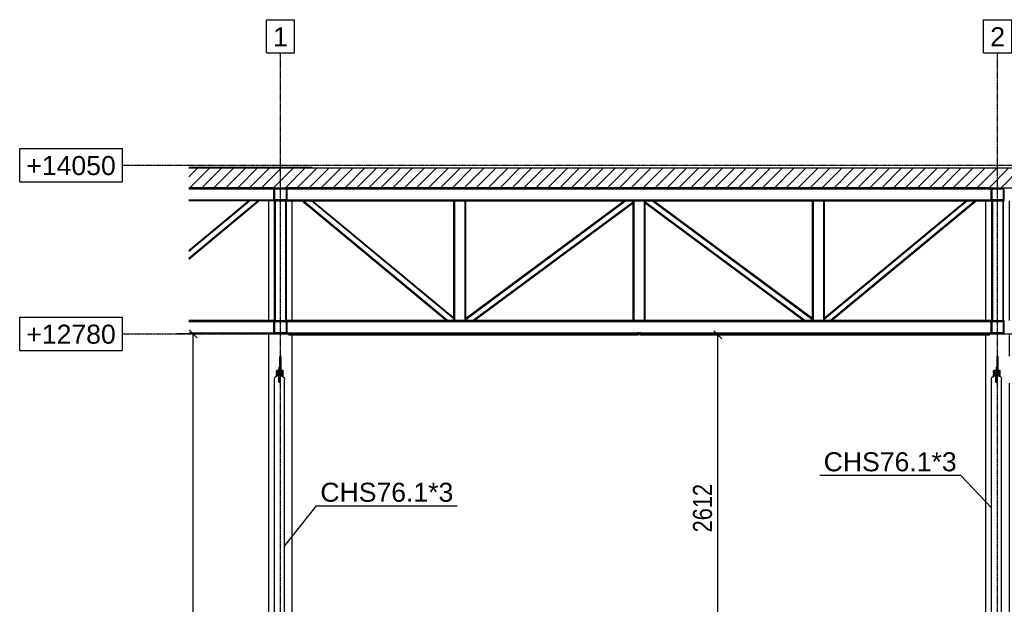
# Model space of a CAD drawing. Header units: millimetres. Extents: x 0 to 142951, y 0 to 27942.
# Tile 66 of 70: x 121700 to 129113, y 4987 to 9389. Entities that reach past the tile are written whole.
import ezdxf

# ---------------------------------------------------------------- set-up
doc = ezdxf.new("R2010")
doc.units = ezdxf.units.MM
doc.linetypes.add('DXK_LINE_DOT2', pattern=[3.9198, 1.9599, -1.9599])
doc.linetypes.add('DXK_LINE_DOT3', pattern=[5.9187, 2.979, -0.9799, 0.9799, -0.9799])
doc.styles.add('Arial', font='ARIAL.TTF', dxfattribs={"height": 0.2})
doc.styles.add('Arial Narrow', font='ARIALN.TTF', dxfattribs={"height": 0.2})

# ---------------------------------------------------------------- blocks, each defined once
blk = doc.blocks.new('Part-85583 - 85581')
at = {"color": 7}
for p, q in [((128974.2, 7124.2), (128974.2, 8024.2)), ((129152, 7124.2), (129152, 8024.2)), ((128974.2, 4410.2), (128974.2, 7016.2)), ((129152, 6854.2), (129152, 7016.2)), ((129152, 4410.2), (129152, 6651.2)), ((128974.2, 1735.2), (128974.2, 4310.2)), ((129152, 2069.2), (129152, 4310.2)), ((129152, 1735.2), (129152, 1866.2)), ((129152, 1735.2), (128974.2, 1735.2))]:
    blk.add_line(p, q, dxfattribs=at)
blk = doc.blocks.new('Part-86293 - 85581')
at = {"color": 7}
for p, q in [((126318.1, 7952.2), (126317.6, 7952.2)), ((126317.6, 7952.2), (126317.6, 7944.2)), ((126317.6, 7944.2), (126318.1, 7944.2)), ((126408.6, 7952.2), (126408.1, 7952.2)), ((126408.1, 7944.2), (126408.6, 7944.2)), ((126408.6, 7944.2), (126408.6, 7952.2))]:
    blk.add_line(p, q, dxfattribs=at)
blk = doc.blocks.new('Part-85585 - 85581')
at = {"color": 7}
for p, q in [((123574.2, 7124.2), (123574.2, 8024.2)), ((123752, 7124.2), (123752, 8024.2)), ((123574.2, 4410.2), (123574.2, 7024.2)), ((123752, 4410.2), (123752, 7016.2)), ((123574.2, 1735.2), (123574.2, 4310.2)), ((123752, 1735.2), (123752, 4310.2)), ((123752, 1735.2), (123574.2, 1735.2))]:
    blk.add_line(p, q, dxfattribs=at)
blk = doc.blocks.new('Surfacing-86333 - 85581')
at = {"color": 3}
for p, q in [((122972.6, 8277.2), (123289.2, 8277.2)), ((123289.2, 8276.2), (122972.6, 8276.2)), ((123289.2, 8277.2), (123289.2, 8276.2))]:
    blk.add_line(p, q, dxfattribs=at)
blk = doc.blocks.new('Part-85676 - 85581')
at = {"color": 7}
for p, q in [((129017.1, 6682.7), (129020, 6693.9)), ((129017.1, 4512.3), (129017.1, 6682.7)), ((129020, 6693.9), (129028.2, 6703.4)), ((129028.2, 6703.4), (129040.6, 6709.7)), ((129040.6, 6709.7), (129050.1, 6711.2)), ((129050.1, 6659.4), (129050.1, 6711.2)), ((129060.1, 6659.4), (129060.1, 6711.2)), ((129060.1, 6711.2), (129069.7, 6709.7)), ((129069.7, 6709.7), (129082, 6703.4)), ((129082, 6703.4), (129090.3, 6693.9)), ((129090.3, 6693.9), (129093.2, 6682.7)), ((129093.2, 4512.3), (129093.2, 6682.7)), ((129050.1, 6659.4), (129055.1, 6660.2)), ((129055.1, 6660.2), (129060.1, 6659.4)), ((129020, 4523.5), (129017.1, 4512.3)), ((129028.2, 4533), (129020, 4523.5)), ((129020.1, 4512.3), (129022.8, 4522.6)), ((129022.8, 4522.6), (129030.3, 4531.3)), ((129040.6, 4539.3), (129028.2, 4533)), ((129030.3, 4531.3), (129041.7, 4537.2)), ((129050.1, 4540.8), (129040.6, 4539.3)), ((129041.7, 4537.2), (129050.1, 4538.5)), ((129050.1, 4592.5), (129051.1, 4592.7)), ((129050.1, 4592.5), (129050.1, 4538.5)), ((129050.1, 4590.2), (129051.1, 4590.4)), ((129050.1, 4537.9), (129050.1, 4483.8)), ((129050.1, 4537.9), (129051.1, 4537.7)), ((129050.1, 4535.5), (129051.1, 4535.4)), ((129059.1, 4592.7), (129060.1, 4592.5)), ((129059.1, 4590.4), (129060.1, 4590.2)), ((129059.1, 4537.7), (129060.1, 4537.9)), ((129060.1, 4592.5), (129060.1, 4538.5)), ((129069.7, 4539.3), (129060.1, 4540.8)), ((129060.1, 4538.5), (129068.5, 4537.2)), ((129060.1, 4536.4), (129060.1, 4537.9)), ((129068.5, 4537.2), (129079.9, 4531.3)), ((129082, 4533), (129069.7, 4539.3)), ((129079.9, 4531.3), (129087.5, 4522.6)), ((129090.3, 4523.5), (129082, 4533)), ((129087.5, 4522.6), (129090.2, 4512.3)), ((129093.2, 4512.3), (129090.3, 4523.5)), ((129017.1, 4512.3), (129020, 4501.1)), ((129020, 4501.1), (129028.2, 4491.6)), ((129022.8, 4502), (129020.1, 4512.3)), ((129030.3, 4493.2), (129022.8, 4502)), ((129028.2, 4491.6), (129040.6, 4485.2)), ((129041.7, 4487.4), (129030.3, 4493.2)), ((129040.6, 4485.2), (129050.1, 4483.8)), ((129050.1, 4486.1), (129041.7, 4487.4)), ((129068.5, 4487.4), (129067.1, 4487.2)), ((129067.1, 4484.8), (129069.7, 4485.2)), ((129079.9, 4493.2), (129068.5, 4487.4)), ((129069.7, 4485.2), (129082, 4491.6)), ((129087.5, 4502), (129079.9, 4493.2)), ((129082, 4491.6), (129090.3, 4501.1)), ((129090.2, 4512.3), (129087.5, 4502)), ((129090.3, 4501.1), (129093.2, 4512.3))]:
    blk.add_line(p, q, dxfattribs=at)
blk = doc.blocks.new('Surfacing-86335 - 85581')
at = {"color": 3}
for p, q in [((123459, 8277.2), (123902, 8277.2)), ((123790.2, 8276.2), (123902, 8276.2)), ((123791.2, 8276.2), (123791.2, 8277.2))]:
    blk.add_line(p, q, dxfattribs=at)
at = {"color": 174, "linetype": 'DXK_LINE_DOT2'}
blk.add_line((123459, 8276.2), (123790.2, 8276.2), dxfattribs=at)
blk = doc.blocks.new('Part-85678 - 85581')
at = {"color": 7}
for p, q in [((129067.1, 6853.2), (129059.1, 6853.2)), ((129059.1, 6745.2), (129059.1, 6853.2)), ((129067.1, 6710.1), (129067.1, 6853.2)), ((129059.1, 6726.2), (129067.1, 6726.2)), ((129059.1, 6665.2), (129060.1, 6665.2))]:
    blk.add_line(p, q, dxfattribs=at)
blk = doc.blocks.new('Part-85680 - 85581')
at = {"color": 7}
for p, q in [((129051.1, 6773.3), (129051.1, 6659.6)), ((129051.1, 6773.3), (129059.1, 6773.3)), ((129059.1, 6745.2), (129059.1, 6659.6)), ((129059.1, 6664.6), (129051.1, 6664.6))]:
    blk.add_line(p, q, dxfattribs=at)
blk = doc.blocks.new('Bolt-85682 - 85581')
at = {"color": 7}
for p, q in [((129035.1, 6750), (129035.1, 6706.9)), ((129035.1, 6750), (129048.1, 6750)), ((129035.1, 6747.7), (129048.1, 6747.7)), ((129048.1, 6751.8), (129048.1, 6710.9)), ((129048.1, 6751.8), (129051.1, 6751.8)), ((129067.1, 6751.8), (129070.1, 6751.8)), ((129070.1, 6751.8), (129070.1, 6709.5)), ((129070.1, 6750), (129080.1, 6750)), ((129070.1, 6747.7), (129080.1, 6747.7)), ((129080.1, 6750), (129080.1, 6704.4)), ((129030.1, 6744.9), (129030.1, 6729.1)), ((129030.1, 6744.9), (129035.1, 6744.9)), ((129030.1, 6729.1), (129035.1, 6729.1)), ((129030.1, 6719.3), (129030.1, 6704.4)), ((129030.1, 6719.3), (129035.1, 6719.3)), ((129035.1, 6734.7), (129048.1, 6734.7)), ((129035.1, 6724.4), (129048.1, 6724.4)), ((129035.1, 6722.1), (129048.1, 6722.1)), ((129035.1, 6709.1), (129039.4, 6709.1)), ((129048.1, 6726.2), (129051.1, 6726.2)), ((129050.1, 6696.7), (129051.1, 6696.7)), ((129067.1, 6726.2), (129070.1, 6726.2)), ((129070.1, 6734.7), (129080.1, 6734.7)), ((129070.1, 6724.4), (129080.1, 6724.4)), ((129070.1, 6722.1), (129080.1, 6722.1)), ((129070.9, 6709.1), (129080.1, 6709.1))]:
    blk.add_line(p, q, dxfattribs=at)
blk = doc.blocks.new('Part-85684 - 85581')
at = {"color": 7}
for p, q in [((123617.1, 6682.7), (123620, 6693.9)), ((123617.1, 4512.3), (123617.1, 6682.7)), ((123620, 6693.9), (123628.2, 6703.4)), ((123628.2, 6703.4), (123640.6, 6709.7)), ((123640.6, 6709.7), (123650.1, 6711.2)), ((123650.1, 6659.4), (123650.1, 6711.2)), ((123660.1, 6659.4), (123660.1, 6711.2)), ((123660.1, 6711.2), (123669.7, 6709.7)), ((123669.7, 6709.7), (123682, 6703.4)), ((123682, 6703.4), (123690.3, 6693.9)), ((123690.3, 6693.9), (123693.2, 6682.7)), ((123693.2, 4512.3), (123693.2, 6682.7)), ((123650.1, 6659.4), (123655.1, 6660.2)), ((123655.1, 6660.2), (123660.1, 6659.4)), ((123620, 4523.5), (123617.1, 4512.3)), ((123628.2, 4533), (123620, 4523.5)), ((123620.1, 4512.3), (123622.8, 4522.6)), ((123622.8, 4522.6), (123630.3, 4531.3)), ((123640.6, 4539.3), (123628.2, 4533)), ((123630.3, 4531.3), (123641.7, 4537.2)), ((123650.1, 4540.8), (123640.6, 4539.3)), ((123641.7, 4537.2), (123650.1, 4538.5)), ((123650.1, 4592.5), (123651.1, 4592.7)), ((123650.1, 4592.5), (123650.1, 4538.5)), ((123650.1, 4590.2), (123651.1, 4590.4)), ((123650.1, 4537.9), (123650.1, 4483.8)), ((123650.1, 4537.9), (123651.1, 4537.7)), ((123650.1, 4535.5), (123651.1, 4535.4)), ((123659.1, 4592.7), (123660.1, 4592.5)), ((123659.1, 4590.4), (123660.1, 4590.2)), ((123659.1, 4537.7), (123660.1, 4537.9)), ((123660.1, 4592.5), (123660.1, 4538.5)), ((123669.7, 4539.3), (123660.1, 4540.8)), ((123660.1, 4538.5), (123668.5, 4537.2)), ((123660.1, 4536.4), (123660.1, 4537.9)), ((123668.5, 4537.2), (123679.9, 4531.3)), ((123682, 4533), (123669.7, 4539.3)), ((123679.9, 4531.3), (123687.5, 4522.6)), ((123690.3, 4523.5), (123682, 4533)), ((123687.5, 4522.6), (123690.2, 4512.3)), ((123693.2, 4512.3), (123690.3, 4523.5)), ((123617.1, 4512.3), (123620, 4501.1)), ((123620, 4501.1), (123628.2, 4491.6)), ((123622.8, 4502), (123620.1, 4512.3)), ((123630.3, 4493.2), (123622.8, 4502)), ((123628.2, 4491.6), (123640.6, 4485.2)), ((123641.7, 4487.4), (123630.3, 4493.2)), ((123640.6, 4485.2), (123650.1, 4483.8)), ((123650.1, 4486.1), (123641.7, 4487.4)), ((123668.5, 4487.4), (123667.1, 4487.2)), ((123667.1, 4484.8), (123669.7, 4485.2)), ((123679.9, 4493.2), (123668.5, 4487.4)), ((123669.7, 4485.2), (123682, 4491.6)), ((123687.5, 4502), (123679.9, 4493.2)), ((123682, 4491.6), (123690.3, 4501.1)), ((123690.2, 4512.3), (123687.5, 4502)), ((123690.3, 4501.1), (123693.2, 4512.3))]:
    blk.add_line(p, q, dxfattribs=at)
blk = doc.blocks.new('Part-85686 - 85581')
at = {"color": 7}
for p, q in [((123667.1, 6853.2), (123659.1, 6853.2)), ((123659.1, 6745.2), (123659.1, 6853.2)), ((123667.1, 6710.1), (123667.1, 6853.2)), ((123659.1, 6726.2), (123667.1, 6726.2)), ((123659.1, 6665.2), (123660.1, 6665.2))]:
    blk.add_line(p, q, dxfattribs=at)
blk = doc.blocks.new('Part-85688 - 85581')
at = {"color": 7}
for p, q in [((123651.1, 6773.3), (123651.1, 6659.6)), ((123651.1, 6773.3), (123659.1, 6773.3)), ((123659.1, 6745.2), (123659.1, 6659.6)), ((123659.1, 6664.6), (123651.1, 6664.6))]:
    blk.add_line(p, q, dxfattribs=at)
blk = doc.blocks.new('Bolt-85690 - 85581')
at = {"color": 7}
for p, q in [((123635.1, 6750), (123635.1, 6706.9)), ((123635.1, 6750), (123648.1, 6750)), ((123635.1, 6747.7), (123648.1, 6747.7)), ((123648.1, 6751.8), (123648.1, 6710.9)), ((123648.1, 6751.8), (123651.1, 6751.8)), ((123667.1, 6751.8), (123670.1, 6751.8)), ((123670.1, 6751.8), (123670.1, 6709.5)), ((123670.1, 6750), (123680.1, 6750)), ((123670.1, 6747.7), (123680.1, 6747.7)), ((123680.1, 6750), (123680.1, 6704.4)), ((123630.1, 6744.9), (123630.1, 6729.1)), ((123630.1, 6744.9), (123635.1, 6744.9)), ((123630.1, 6729.1), (123635.1, 6729.1)), ((123630.1, 6719.3), (123630.1, 6704.4)), ((123630.1, 6719.3), (123635.1, 6719.3)), ((123635.1, 6734.7), (123648.1, 6734.7)), ((123635.1, 6724.4), (123648.1, 6724.4)), ((123635.1, 6722.1), (123648.1, 6722.1)), ((123635.1, 6709.1), (123639.4, 6709.1)), ((123648.1, 6726.2), (123651.1, 6726.2)), ((123650.1, 6696.7), (123651.1, 6696.7)), ((123667.1, 6726.2), (123670.1, 6726.2)), ((123670.1, 6734.7), (123680.1, 6734.7)), ((123670.1, 6724.4), (123680.1, 6724.4)), ((123670.1, 6722.1), (123680.1, 6722.1)), ((123670.9, 6709.1), (123680.1, 6709.1))]:
    blk.add_line(p, q, dxfattribs=at)
blk = doc.blocks.new('Part-86297 - 85581')
at = {"color": 7}
for p, q in [((124968.1, 7952.2), (124967.6, 7952.2)), ((124967.6, 7952.2), (124967.6, 7944.2)), ((124967.6, 7944.2), (124968.1, 7944.2)), ((125058.6, 7952.2), (125058.1, 7952.2)), ((125058.1, 7944.2), (125058.6, 7944.2)), ((125058.6, 7944.2), (125058.6, 7952.2))]:
    blk.add_line(p, q, dxfattribs=at)
blk = doc.blocks.new('Part-86181 - 85581')
for points in [[(122972.6, 8124.2), (122972.6, 8116.2), (123613.2, 8116.2), (123613.2, 8124.2)], [(122972.6, 8032.2), (122972.6, 8024.2), (123613.2, 8024.2), (123613.2, 8032.2)]]:
    blk.add_hatch(color=6).paths.add_polyline_path(points)
for p, q in [((123613.2, 8124.2), (122972.6, 8124.2)), ((122972.6, 8116.2), (123613.2, 8116.2)), ((123613.2, 8116.2), (123613.2, 8124.2)), ((122972.6, 8032.2), (123613.2, 8032.2)), ((123613.2, 8024.2), (122972.6, 8024.2)), ((123613.2, 8032.2), (123613.2, 8024.2))]:
    blk.add_line(p, q)
blk = doc.blocks.new('Part-86295 - 85581')
at = {"color": 7}
for p, q in [((127668.1, 7952.2), (127667.6, 7952.2)), ((127667.6, 7952.2), (127667.6, 7944.2)), ((127667.6, 7944.2), (127668.1, 7944.2)), ((127758.6, 7952.2), (127758.1, 7952.2)), ((127758.1, 7944.2), (127758.6, 7944.2)), ((127758.6, 7944.2), (127758.6, 7952.2))]:
    blk.add_line(p, q, dxfattribs=at)
blk = doc.blocks.new('Part-86132 - 85581')
for points in [[(127612, 7124.2), (126408.1, 8016), (126408.1, 8009.8), (127603.6, 7124.2)], [(127668.1, 7138.7), (126472.6, 8024.2), (126464.2, 8024.2), (127668.1, 7132.5)]]:
    blk.add_hatch(color=6).paths.add_polyline_path(points)
for p, q in [((127612, 7124.2), (126408.1, 8016)), ((126408.1, 8016), (126408.1, 8009.8)), ((126408.1, 8009.8), (127603.6, 7124.2)), ((126472.6, 8024.2), (126464.2, 8024.2)), ((126464.2, 8024.2), (127668.1, 7132.5)), ((127668.1, 7138.7), (126472.6, 8024.2)), ((127603.6, 7124.2), (127612, 7124.2)), ((127668.1, 7132.5), (127668.1, 7138.7))]:
    blk.add_line(p, q)
blk = doc.blocks.new('GridLine-85743 - 85581')
at = {"color": 6}
for p, q in [((123557.5, 9389.3), (123768.8, 9389.3)), ((123557.5, 9139.3), (123557.5, 9389.3)), ((123768.8, 9139.3), (123768.8, 9389.3)), ((123557.5, 9139.3), (123768.8, 9139.3)), ((123557.5, 695.7), (123768.8, 695.7)), ((123557.5, 445.7), (123557.5, 695.7)), ((123768.8, 445.7), (123768.8, 695.7)), ((123557.5, 445.7), (123768.8, 445.7))]:
    blk.add_line(p, q, dxfattribs=at)
at = {"color": 6, "linetype": 'DXK_LINE_DOT3'}
blk.add_line((123663.1, 695.7), (123663.1, 9139.3), dxfattribs=at)
at = {"color": 7, "style": 'Arial'}
for p in [(123607.5, 9189.3), (123607.5, 495.7)]:
    blk.add_text('1', height=143.3, dxfattribs=at).set_placement(p)
blk = doc.blocks.new('GridLine-85744 - 85581')
at = {"color": 6}
for p, q in [((128957.5, 9389.3), (129168.8, 9389.3)), ((128957.5, 9139.3), (128957.5, 9389.3)), ((129168.8, 9139.3), (129168.8, 9389.3)), ((128957.5, 9139.3), (129168.8, 9139.3)), ((128957.5, 695.7), (129168.8, 695.7)), ((128957.5, 445.7), (128957.5, 695.7)), ((129168.8, 445.7), (129168.8, 695.7)), ((128957.5, 445.7), (129168.8, 445.7))]:
    blk.add_line(p, q, dxfattribs=at)
at = {"color": 6, "linetype": 'DXK_LINE_DOT3'}
blk.add_line((129063.1, 695.7), (129063.1, 9139.3), dxfattribs=at)
at = {"color": 7, "style": 'Arial'}
for p in [(129007.5, 9189.3), (129007.5, 495.7)]:
    blk.add_text('2', height=143.3, dxfattribs=at).set_placement(p)
blk = doc.blocks.new('Part-86131 - 85581')
for points in [[(127674.1, 8024.2), (127668.1, 8024.2), (127668.1, 7124.2), (127674.1, 7124.2)], [(127758.1, 8024.2), (127752.1, 8024.2), (127752.1, 7124.2), (127758.1, 7124.2)]]:
    blk.add_hatch(color=6).paths.add_polyline_path(points)
for p, q in [((127668.1, 8024.2), (127674.1, 8024.2)), ((127668.1, 7124.2), (127668.1, 8024.2)), ((127674.1, 8024.2), (127674.1, 7124.2)), ((127758.1, 8024.2), (127752.1, 8024.2)), ((127752.1, 8024.2), (127752.1, 7124.2)), ((127758.1, 7124.2), (127758.1, 8024.2)), ((127668.1, 7124.2), (127674.1, 7124.2)), ((127752.1, 7124.2), (127758.1, 7124.2))]:
    blk.add_line(p, q)
blk = doc.blocks.new('Part-86130 - 85581')
for points in [[(124974.1, 8024.2), (124968.1, 8024.2), (124968.1, 7124.2), (124974.1, 7124.2)], [(125058.1, 8024.2), (125052.1, 8024.2), (125052.1, 7124.2), (125058.1, 7124.2)]]:
    blk.add_hatch(color=6).paths.add_polyline_path(points)
for p, q in [((124968.1, 8024.2), (124974.1, 8024.2)), ((124968.1, 7124.2), (124968.1, 8024.2)), ((124974.1, 8024.2), (124974.1, 7124.2)), ((125058.1, 8024.2), (125052.1, 8024.2)), ((125052.1, 8024.2), (125052.1, 7124.2)), ((125058.1, 7124.2), (125058.1, 8024.2)), ((124968.1, 7124.2), (124974.1, 7124.2)), ((125052.1, 7124.2), (125058.1, 7124.2))]:
    blk.add_line(p, q)
blk = doc.blocks.new('Part-86112 - 85581')
h = blk.add_hatch(color=6)
h.paths.add_polyline_path([(123713.1, 8124.2), (123613.1, 8124.2), (123613.1, 8024.2), (123713.1, 8024.2)])
h.paths.add_polyline_path([(123621.1, 8032.2), (123621.1, 8116.2), (123705.1, 8116.2), (123705.1, 8032.2)])
for p, q in [((123613.1, 8024.2), (123613.1, 8124.2)), ((123613.1, 8124.2), (123713.1, 8124.2)), ((123621.1, 8032.2), (123621.1, 8116.2)), ((123621.1, 8116.2), (123705.1, 8116.2)), ((123705.1, 8116.2), (123705.1, 8032.2)), ((123713.1, 8024.2), (123713.1, 8124.2)), ((123613.1, 8024.2), (123713.1, 8024.2)), ((123705.1, 8032.2), (123621.1, 8032.2))]:
    blk.add_line(p, q)
blk = doc.blocks.new('Part-86182 - 85581')
for points in [[(122972.6, 7124.2), (122972.6, 7116.2), (123613.2, 7116.2), (123613.2, 7124.2)], [(122972.6, 7032.2), (122972.6, 7024.2), (123613.2, 7024.2), (123613.2, 7032.2)]]:
    blk.add_hatch(color=6).paths.add_polyline_path(points)
for p, q in [((123613.2, 7124.2), (122972.6, 7124.2)), ((123613.2, 7116.2), (123613.2, 7124.2)), ((122972.6, 7116.2), (123613.2, 7116.2)), ((122972.6, 7032.2), (123613.2, 7032.2)), ((123613.2, 7024.2), (122972.6, 7024.2)), ((123613.2, 7032.2), (123613.2, 7024.2))]:
    blk.add_line(p, q)
blk = doc.blocks.new('Part-86133 - 85581')
for points in [[(126262, 8024.2), (126253.6, 8024.2), (125058.1, 7138.7), (125058.1, 7132.5)], [(126318.1, 8016), (125114.2, 7124.2), (125122.6, 7124.2), (126318.1, 8009.8)]]:
    blk.add_hatch(color=6).paths.add_polyline_path(points)
for p, q in [((125058.1, 7132.5), (126262, 8024.2)), ((126253.6, 8024.2), (125058.1, 7138.7)), ((126318.1, 8016), (125114.2, 7124.2)), ((125122.6, 7124.2), (126318.1, 8009.8)), ((126262, 8024.2), (126253.6, 8024.2)), ((126318.1, 8009.8), (126318.1, 8016)), ((125058.1, 7138.7), (125058.1, 7132.5)), ((125114.2, 7124.2), (125122.6, 7124.2))]:
    blk.add_line(p, q)
blk = doc.blocks.new('Part-86086 - 85581')
h = blk.add_hatch(color=6)
h.paths.add_polyline_path([(129113.1, 8124.2), (129013.1, 8124.2), (129013.1, 8024.2), (129113.1, 8024.2)])
h.paths.add_polyline_path([(129021.1, 8032.2), (129021.1, 8116.2), (129105.1, 8116.2), (129105.1, 8032.2)])
for p, q in [((129013.1, 8024.2), (129013.1, 8124.2)), ((129013.1, 8124.2), (129113.1, 8124.2)), ((129021.1, 8032.2), (129021.1, 8116.2)), ((129021.1, 8116.2), (129105.1, 8116.2)), ((129105.1, 8116.2), (129105.1, 8032.2)), ((129113.1, 8024.2), (129113.1, 8124.2)), ((129013.1, 8024.2), (129113.1, 8024.2)), ((129105.1, 8032.2), (129021.1, 8032.2))]:
    blk.add_line(p, q)
blk = doc.blocks.new('Part-86087 - 85581')
h = blk.add_hatch(color=6)
h.paths.add_polyline_path([(129113.1, 7124.2), (129013.1, 7124.2), (129013.1, 7024.2), (129113.1, 7024.2)])
h.paths.add_polyline_path([(129021.1, 7032.2), (129021.1, 7116.2), (129105.1, 7116.2), (129105.1, 7032.2)])
for p, q in [((129013.1, 7024.2), (129013.1, 7124.2)), ((129013.1, 7124.2), (129113.1, 7124.2)), ((129113.1, 7024.2), (129113.1, 7124.2)), ((129021.1, 7032.2), (129021.1, 7116.2)), ((129021.1, 7116.2), (129105.1, 7116.2)), ((129105.1, 7116.2), (129105.1, 7032.2)), ((129013.1, 7024.2), (129113.1, 7024.2)), ((129105.1, 7032.2), (129021.1, 7032.2))]:
    blk.add_line(p, q)
blk = doc.blocks.new('Part-86088 - 85581')
for points in [[(129024.1, 8024.2), (129018.1, 8024.2), (129018.1, 7124.2), (129024.1, 7124.2)], [(129108.1, 8024.2), (129102.1, 8024.2), (129102.1, 7124.2), (129108.1, 7124.2)]]:
    blk.add_hatch(color=6).paths.add_polyline_path(points)
for p, q in [((129018.1, 8024.2), (129024.1, 8024.2)), ((129018.1, 7124.2), (129018.1, 8024.2)), ((129024.1, 8024.2), (129024.1, 7124.2)), ((129108.1, 8024.2), (129102.1, 8024.2)), ((129102.1, 8024.2), (129102.1, 7124.2)), ((129108.1, 7124.2), (129108.1, 8024.2)), ((129018.1, 7124.2), (129024.1, 7124.2)), ((129102.1, 7124.2), (129108.1, 7124.2))]:
    blk.add_line(p, q)
blk = doc.blocks.new('Part-86113 - 85581')
h = blk.add_hatch(color=6)
h.paths.add_polyline_path([(123713.1, 7124.2), (123613.1, 7124.2), (123613.1, 7024.2), (123713.1, 7024.2)])
h.paths.add_polyline_path([(123621.1, 7032.2), (123621.1, 7116.2), (123705.1, 7116.2), (123705.1, 7032.2)])
for p, q in [((123613.1, 7024.2), (123613.1, 7124.2)), ((123613.1, 7124.2), (123713.1, 7124.2)), ((123713.1, 7024.2), (123713.1, 7124.2)), ((123621.1, 7032.2), (123621.1, 7116.2)), ((123621.1, 7116.2), (123705.1, 7116.2)), ((123705.1, 7116.2), (123705.1, 7032.2)), ((123613.1, 7024.2), (123713.1, 7024.2)), ((123705.1, 7032.2), (123621.1, 7032.2))]:
    blk.add_line(p, q)
blk = doc.blocks.new('Part-86114 - 85581')
for points in [[(123624.1, 8024.2), (123618.1, 8024.2), (123618.1, 7124.2), (123624.1, 7124.2)], [(123708.1, 8024.2), (123702.1, 8024.2), (123702.1, 7124.2), (123708.1, 7124.2)]]:
    blk.add_hatch(color=6).paths.add_polyline_path(points)
for p, q in [((123618.1, 8024.2), (123624.1, 8024.2)), ((123618.1, 7124.2), (123618.1, 8024.2)), ((123624.1, 8024.2), (123624.1, 7124.2)), ((123708.1, 8024.2), (123702.1, 8024.2)), ((123702.1, 8024.2), (123702.1, 7124.2)), ((123708.1, 7124.2), (123708.1, 8024.2)), ((123618.1, 7124.2), (123624.1, 7124.2)), ((123702.1, 7124.2), (123708.1, 7124.2))]:
    blk.add_line(p, q)
blk = doc.blocks.new('Part-86125 - 85581')
for points in [[(129013.1, 8124.2), (123713.1, 8124.2), (123713.1, 8116.2), (129013.1, 8116.2)], [(129013.1, 8032.2), (123713.1, 8032.2), (123713.1, 8024.2), (129013.1, 8024.2)]]:
    blk.add_hatch(color=6).paths.add_polyline_path(points)
for p, q in [((129013.1, 8124.2), (123713.1, 8124.2)), ((123713.1, 8124.2), (123713.1, 8116.2)), ((123713.1, 8116.2), (129013.1, 8116.2)), ((129013.1, 8116.2), (129013.1, 8124.2)), ((123713.1, 8032.2), (129013.1, 8032.2)), ((123713.1, 8032.2), (123713.1, 8024.2)), ((123713.1, 8024.2), (129013.1, 8024.2)), ((129013.1, 8032.2), (129013.1, 8024.2))]:
    blk.add_line(p, q)
blk = doc.blocks.new('Part-86128 - 85581')
for points in [[(129013.1, 7124.2), (123713.1, 7124.2), (123713.1, 7116.2), (129013.1, 7116.2)], [(129013.1, 7032.2), (123713.1, 7032.2), (123713.1, 7024.2), (129013.1, 7024.2)]]:
    blk.add_hatch(color=6).paths.add_polyline_path(points)
for p, q in [((129013.1, 7124.2), (123713.1, 7124.2)), ((123713.1, 7124.2), (123713.1, 7116.2)), ((129013.1, 7116.2), (129013.1, 7124.2)), ((123713.1, 7116.2), (129013.1, 7116.2)), ((123713.1, 7032.2), (129013.1, 7032.2)), ((123713.1, 7032.2), (123713.1, 7024.2)), ((123713.1, 7024.2), (129013.1, 7024.2)), ((129013.1, 7032.2), (129013.1, 7024.2))]:
    blk.add_line(p, q)
blk = doc.blocks.new('Part-86129 - 85581')
for points in [[(126324.1, 8024.2), (126318.1, 8024.2), (126318.1, 7124.2), (126324.1, 7124.2)], [(126408.1, 8024.2), (126402.1, 8024.2), (126402.1, 7124.2), (126408.1, 7124.2)]]:
    blk.add_hatch(color=6).paths.add_polyline_path(points)
for p, q in [((126318.1, 8024.2), (126324.1, 8024.2)), ((126318.1, 7124.2), (126318.1, 8024.2)), ((126324.1, 8024.2), (126324.1, 7124.2)), ((126408.1, 8024.2), (126402.1, 8024.2)), ((126402.1, 8024.2), (126402.1, 7124.2)), ((126408.1, 7124.2), (126408.1, 8024.2)), ((126318.1, 7124.2), (126324.1, 7124.2)), ((126402.1, 7124.2), (126408.1, 7124.2))]:
    blk.add_line(p, q)
blk = doc.blocks.new('Part-86134 - 85581')
for points in [[(124921.3, 7124.2), (123833.2, 8024.2), (123825.4, 8024.2), (124913.5, 7124.2)], [(124968.1, 7143.9), (123903.8, 8024.2), (123896, 8024.2), (124968.1, 7137.4)]]:
    blk.add_hatch(color=6).paths.add_polyline_path(points)
for p, q in [((123825.4, 8024.2), (124913.5, 7124.2)), ((123833.2, 8024.2), (123825.4, 8024.2)), ((124921.3, 7124.2), (123833.2, 8024.2)), ((123896, 8024.2), (123903.8, 8024.2)), ((124968.1, 7137.4), (123896, 8024.2)), ((123903.8, 8024.2), (124968.1, 7143.9)), ((124913.5, 7124.2), (124921.3, 7124.2)), ((124968.1, 7143.9), (124968.1, 7137.4))]:
    blk.add_line(p, q)
blk = doc.blocks.new('Part-86135 - 85581')
for points in [[(128830.3, 8024.2), (128822.5, 8024.2), (127758.1, 7143.9), (127758.1, 7137.4)], [(128900.9, 8024.2), (128893.1, 8024.2), (127805, 7124.2), (127812.8, 7124.2)]]:
    blk.add_hatch(color=6).paths.add_polyline_path(points)
for p, q in [((127758.1, 7137.4), (128830.3, 8024.2)), ((127758.1, 7143.9), (128822.5, 8024.2)), ((128893.1, 8024.2), (127805, 7124.2)), ((127812.8, 7124.2), (128900.9, 8024.2)), ((128822.5, 8024.2), (128830.3, 8024.2)), ((128900.9, 8024.2), (128893.1, 8024.2)), ((127758.1, 7143.9), (127758.1, 7137.4)), ((127805, 7124.2), (127812.8, 7124.2))]:
    blk.add_line(p, q)
blk = doc.blocks.new('Part-86276 - 85581')
blk.add_hatch(color=6).paths.add_polyline_path([(126381.8, 7024.2), (126380.3, 7028.2), (126376.4, 7031.2), (126371, 7032.2), (126365.6, 7031.2), (126361.7, 7028.2), (126360.2, 7024.2), (126361.7, 7020.2), (126365.6, 7017.3), (126371, 7016.2), (126376.4, 7017.3), (126380.3, 7020.2)])
for p, q in [((126361.7, 7028.2), (126360.2, 7024.2)), ((126360.2, 7024.2), (126361.7, 7020.2)), ((126365.6, 7031.2), (126361.7, 7028.2)), ((126361.7, 7020.2), (126365.6, 7017.3)), ((126371, 7032.2), (126365.6, 7031.2)), ((126365.6, 7017.3), (126371, 7016.2)), ((126376.4, 7031.2), (126371, 7032.2)), ((126371, 7016.2), (126376.4, 7017.3)), ((126380.3, 7028.2), (126376.4, 7031.2)), ((126376.4, 7017.3), (126380.3, 7020.2)), ((126381.8, 7024.2), (126380.3, 7028.2)), ((126380.3, 7020.2), (126381.8, 7024.2))]:
    blk.add_line(p, q)
at = {"color": 7}
blk.add_line((126371, 7016.2), (129004, 7016.2), dxfattribs=at)
blk = doc.blocks.new('Surfacing-86334 - 85581')
at = {"color": 3}
for p, q in [((122972.6, 8277.2), (123790.2, 8277.2)), ((123790.2, 8276.2), (123289.2, 8276.2)), ((123290.2, 8276.2), (123290.2, 8277.2)), ((123790.2, 8276.2), (123790.2, 8277.2))]:
    blk.add_line(p, q, dxfattribs=at)
at = {"color": 174, "linetype": 'DXK_LINE_DOT2'}
blk.add_line((122972.6, 8276.2), (123289.2, 8276.2), dxfattribs=at)
blk = doc.blocks.new('Part-86183 - 85581')
for points in [[(122972.6, 7651.7), (122972.6, 7645.2), (123430.5, 8024.2), (123422.6, 8024.2)], [(122972.6, 7593.3), (122972.6, 7586.8), (123501, 8024.2), (123493.2, 8024.2)]]:
    blk.add_hatch(color=6).paths.add_polyline_path(points)
for p, q in [((122972.6, 7645.2), (123430.5, 8024.2)), ((122972.6, 7651.7), (123422.6, 8024.2)), ((122972.6, 7586.8), (123501, 8024.2)), ((122972.6, 7593.3), (123493.2, 8024.2)), ((123422.6, 8024.2), (123430.5, 8024.2)), ((123493.2, 8024.2), (123501, 8024.2))]:
    blk.add_line(p, q)
blk = doc.blocks.new('GridLine-86364 - 85581')
at = {"color": 6}
for p, q in [((121699.5, 7149.2), (122472.6, 7149.2)), ((121699.5, 6899.2), (121699.5, 7149.2)), ((122472.6, 6899.2), (122472.6, 7149.2)), ((121699.5, 6899.2), (122472.6, 6899.2))]:
    blk.add_line(p, q, dxfattribs=at)
at = {"color": 6, "linetype": 'DXK_LINE_DOT3'}
blk.add_line((122472.6, 7024.2), (142177.6, 7024.2), dxfattribs=at)
at = {"color": 7, "style": 'Arial'}
blk.add_text('+12780', height=143.26, dxfattribs=at).set_placement((121749.5, 6949.2))
blk = doc.blocks.new('Part-86275 - 85581')
blk.add_hatch(color=6).paths.add_polyline_path([(126366, 7024.2), (126364.6, 7028.2), (126360.6, 7031.2), (126355.3, 7032.2), (126349.9, 7031.2), (126345.9, 7028.2), (126344.5, 7024.2), (126345.9, 7020.2), (126349.9, 7017.3), (126355.3, 7016.2), (126360.6, 7017.3), (126364.6, 7020.2)])
at = {"color": 7}
blk.add_line((123722.3, 7016.2), (126355.3, 7016.2), dxfattribs=at)
for p, q in [((126345.9, 7028.2), (126344.5, 7024.2)), ((126344.5, 7024.2), (126345.9, 7020.2)), ((126349.9, 7031.2), (126345.9, 7028.2)), ((126345.9, 7020.2), (126349.9, 7017.3)), ((126355.3, 7032.2), (126349.9, 7031.2)), ((126349.9, 7017.3), (126355.3, 7016.2)), ((126360.6, 7031.2), (126355.3, 7032.2)), ((126355.3, 7016.2), (126360.6, 7017.3)), ((126364.6, 7028.2), (126360.6, 7031.2)), ((126360.6, 7017.3), (126364.6, 7020.2)), ((126366, 7024.2), (126364.6, 7028.2)), ((126364.6, 7020.2), (126366, 7024.2))]:
    blk.add_line(p, q)
blk = doc.blocks.new('Part-86311 - 85581')
h = blk.add_hatch()
h.set_pattern_fill('ANSI31', color=6, scale=20, style=0)
h.paths.add_polyline_path([(141677.6, 8124.2), (141677.6, 8274.2), (122972.6, 8274.2), (122972.6, 8124.2)])
for p, q in [((122972.6, 8274.2), (141677.6, 8274.2)), ((122972.6, 8124.2), (141677.6, 8124.2))]:
    blk.add_line(p, q)
blk = doc.blocks.new('Part-86321 - 85581')
at = {"color": 7}
for p, q in [((123902, 8276.2), (123790.2, 8276.2)), ((123791.2, 8274.2), (123791.2, 8276.2))]:
    blk.add_line(p, q, dxfattribs=at)
blk = doc.blocks.new('Part-86322 - 85581')
at = {"color": 7}
for p, q in [((123289.2, 8276.2), (123790.2, 8276.2)), ((123290.2, 8274.2), (123290.2, 8276.2)), ((123790.2, 8276.2), (123790.2, 8274.2))]:
    blk.add_line(p, q, dxfattribs=at)
blk = doc.blocks.new('Part-86323 - 85581')
at = {"color": 7}
for p, q in [((123289.2, 8276.2), (122972.6, 8276.2)), ((123289.2, 8274.2), (123289.2, 8276.2))]:
    blk.add_line(p, q, dxfattribs=at)
blk = doc.blocks.new('GridLine-86365 - 85581')
at = {"color": 6}
for p, q in [((121699.5, 8419.2), (122472.6, 8419.2)), ((121699.5, 8169.2), (121699.5, 8419.2)), ((122472.6, 8169.2), (122472.6, 8419.2)), ((121699.5, 8169.2), (122472.6, 8169.2))]:
    blk.add_line(p, q, dxfattribs=at)
at = {"color": 6, "linetype": 'DXK_LINE_DOT3'}
blk.add_line((122472.6, 8294.2), (142177.6, 8294.2), dxfattribs=at)
at = {"color": 7, "style": 'Arial'}
blk.add_text('+14050', height=143.26, dxfattribs=at).set_placement((121749.5, 8219.2))
blk = doc.blocks.new('StraightDimension-87461 - 85581')
at = {"color": 174}
for p, q in [((123035.5, 6994.2), (122975.5, 7054.2)), ((123524.2, 7024.2), (122885.5, 7024.2)), ((123005.5, 1725.2), (123005.5, 7024.2)), ((123103.1, 1725.2), (122885.5, 1725.2)), ((122975.5, 1755.2), (123035.5, 1695.2))]:
    blk.add_line(p, q, dxfattribs=at)
at = {"color": 30, "style": 'Arial Narrow'}
blk.add_text('5299', height=143.16, rotation=90.00021, dxfattribs=at).set_placement((122960.5, 4192.4))
blk = doc.blocks.new('StraightDimension-87540 - 85581')
at = {"color": 174}
for p, q in [((126987.1, 6986.2), (126927.1, 7046.2)), ((128924.2, 7016.2), (126837.1, 7016.2)), ((126957.1, 4404.7), (126957.1, 7016.2)), ((127223.6, 4404.7), (126837.1, 4404.7)), ((126927.1, 4434.7), (126987.1, 4374.7))]:
    blk.add_line(p, q, dxfattribs=at)
at = {"color": 30, "style": 'Arial Narrow'}
blk.add_text('2612', height=143.16, rotation=90.00021, dxfattribs=at).set_placement((126912.1, 5528.1))
blk = doc.blocks.new('Mark-85803 - 85581')
at = {"color": 136}
for p in [(127723.1, 5958.3), (129017.1, 5713.2)]:
    blk.add_line(p, (128783.9, 5958.3), dxfattribs=at)
at = {"color": 30, "style": 'Arial'}
blk.add_text('CHS76.1*3', height=143.26, dxfattribs=at).set_placement((127753.1, 5988.3))
blk = doc.blocks.new('Mark-85809 - 85581')
at = {"color": 136}
for p, q in [((123692.7, 5424.6), (123933.4, 5728.9)), ((123933.4, 5728.9), (124994.1, 5728.9))]:
    blk.add_line(p, q, dxfattribs=at)
at = {"color": 30, "style": 'Arial'}
blk.add_text('CHS76.1*3', height=143.26, dxfattribs=at).set_placement((123963.4, 5758.9))

msp = doc.modelspace()

# ---------------------------------------------------------------- block references
for name in ['GridLine-85743 - 85581', 'GridLine-85744 - 85581', 'GridLine-86365 - 85581', 'Surfacing-86333 - 85581', 'Surfacing-86334 - 85581', 'Part-86323 - 85581', 'Part-86311 - 85581', 'Part-86322 - 85581', 'Surfacing-86335 - 85581', 'Part-86321 - 85581', 'Part-86181 - 85581', 'Part-86112 - 85581', 'Part-86125 - 85581', 'Part-86086 - 85581', 'Part-86183 - 85581', 'Part-85585 - 85581', 'Part-86114 - 85581', 'Part-86134 - 85581', 'Part-86130 - 85581', 'Part-86133 - 85581', 'Part-86129 - 85581', 'Part-86132 - 85581', 'Part-86131 - 85581', 'Part-86135 - 85581', 'Part-85583 - 85581', 'Part-86088 - 85581', 'Part-86297 - 85581', 'Part-86293 - 85581', 'Part-86295 - 85581', 'GridLine-86364 - 85581', 'Part-86182 - 85581', 'Part-86113 - 85581', 'Part-86128 - 85581', 'Part-86087 - 85581', 'StraightDimension-87461 - 85581', 'StraightDimension-87540 - 85581', 'Part-86275 - 85581', 'Part-86276 - 85581', 'Part-85686 - 85581', 'Part-85678 - 85581', 'Bolt-85690 - 85581', 'Part-85688 - 85581', 'Bolt-85682 - 85581', 'Part-85680 - 85581', 'Part-85684 - 85581', 'Part-85676 - 85581', 'Mark-85803 - 85581', 'Mark-85809 - 85581']:
    msp.add_blockref(name, (0, 0))

doc.saveas('drawing.dxf')
